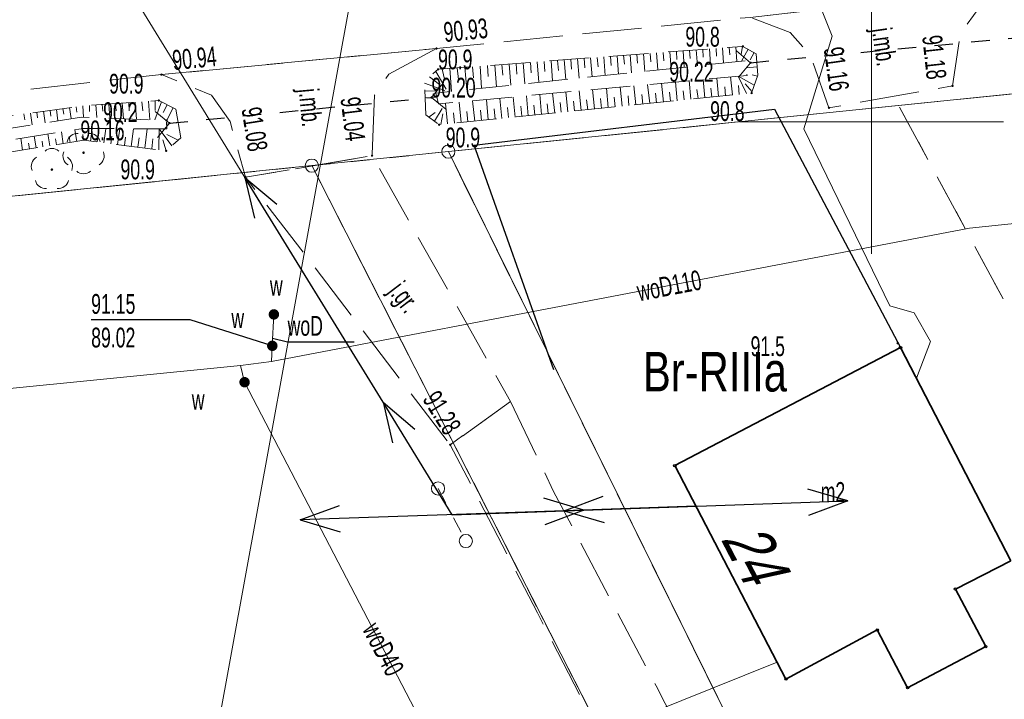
# Model space of a CAD drawing. Header units: metres. Extents: x 6524698 to 6533081, y 5883213 to 5896811.
# Tile 120 of 131: x 6526668 to 6526705, y 5895178 to 5895204. Entities that reach past the tile are written whole.
import ezdxf
from ezdxf.enums import TextEntityAlignment as Align

# ---------------------------------------------------------------- set-up
doc = ezdxf.new("R2010")
doc.units = ezdxf.units.M
for name, pattern in [('mapa zasadnicza$0$1.5_0.75', [2.25, 1.5, -0.75]), ('mapa zasadnicza$0$2.25_0.75', [3, 2.25, -0.75]), ('mapa zasadnicza$0$219-1000', [0]), ('mapa zasadnicza$0$egkk-1000', [3, 2.25, -0.75]), ('mapa zasadnicza$0$egug-1000', [1.5, 0.75, -0.75]), ('mapa zasadnicza$0$otkz_1000', [1.4, 0.7, -0.7]), ('mapa zasadnicza$0$suep_nn_1000', [0]), ('mapa zasadnicza$0$suep_wn_1000', [0]), ('mapa zasadnicza$0$supp_1000', [1.25, 0.625, -0.625])]:
    doc.linetypes.add(name, pattern=pattern)
for name, color, linetype in [('mapa zasadnicza$0$000 Inne (niezydentyfikowane)', 7, 'Continuous'), ('mapa zasadnicza$0$202-punkt graniczny', 7, 'Continuous'), ('mapa zasadnicza$0$209-oznaczenie konturu klasyfikacyjnego', 7, 'Continuous'), ('mapa zasadnicza$0$217-kontur klasyfikacyjny', 7, 'Continuous'), ('mapa zasadnicza$0$218-kontur użytku gruntowego', 7, 'Continuous'), ('mapa zasadnicza$0$219-działka ewidencyjna', 7, 'Continuous'), ('mapa zasadnicza$0$238-Punkt adresowy budynku', 7, 'Continuous'), ('mapa zasadnicza$0$312-budynek ewidencyjny', 7, 'Continuous'), ('mapa zasadnicza$0$312-oznaczenie budynku ewidencyjnego-Atr117', 7, 'Continuous'), ('mapa zasadnicza$0$drzewo liściaste', 7, 'Continuous'), ('mapa zasadnicza$0$jezdnia', 7, 'Continuous'), ('mapa zasadnicza$0$jezdnia-Atr17', 7, 'Continuous'), ('mapa zasadnicza$0$ogrodzenie trwałe', 7, 'Continuous'), ('mapa zasadnicza$0$pikieta naturalna', 7, 'Continuous'), ('mapa zasadnicza$0$pikieta naturalna-Atr2', 7, 'Continuous'), ('mapa zasadnicza$0$pikieta sztuczna', 7, 'Continuous'), ('mapa zasadnicza$0$pikieta sztuczna-Atr2', 7, 'Continuous'), ('mapa zasadnicza$0$przepust', 7, 'Continuous'), ('mapa zasadnicza$0$przewód elektroenergetyczny niskiego napięcia', 7, 'Continuous'), ('mapa zasadnicza$0$przewód elektroenergetyczny wysokiego napięcia', 7, 'Continuous'), ('mapa zasadnicza$0$przewód telekomunikacyjny podziemny', 7, 'Continuous'), ('mapa zasadnicza$0$przewód wodociągowy', 7, 'Continuous'), ('mapa zasadnicza$0$przewód wodociągowy-Atr1', 7, 'Continuous'), ('mapa zasadnicza$0$Punkt budynku', 7, 'Continuous'), ('mapa zasadnicza$0$rzędna', 7, 'Continuous'), ('mapa zasadnicza$0$rzędna-Atr2', 7, 'Continuous'), ('mapa zasadnicza$0$rzędna-Atr3', 7, 'Continuous'), ('mapa zasadnicza$0$skarpa nieumocniona', 7, 'Continuous'), ('mapa zasadnicza$0$słup przewodów napowietrznych', 7, 'Continuous'), ('mapa zasadnicza$0$Wstawianie ramki sekcyjnej z opisem', 7, 'Continuous'), ('mapa zasadnicza$0$zasuwa lub zawór', 7, 'Continuous'), ('mapa zasadnicza$0$zasuwa lub zawór-Atr17', 7, 'Continuous')]:
    doc.layers.add(name, color=color, linetype=linetype)
doc.styles.add('mapa zasadnicza$0$STANDARD', font='Working1250', dxfattribs={"width": 0.75})
doc.linetypes.add('mapa zasadnicza$0$902-1000', pattern='A,5,0,[1,ksztalty.shx,S=1,R=0,X=0,Y=0],5', length=10)

# ---------------------------------------------------------------- blocks, each defined once
blk = doc.blocks.new('mapa zasadnicza$0$OP021')
at = {"linetype": 'Continuous', "lineweight": 13}
h = blk.add_hatch(color=0, dxfattribs=at)
edge = h.paths.add_edge_path()
edge.add_arc((0, 0), 0.05, 0, 360)
at = {"color": 0, "linetype": 'Continuous', "lineweight": 13}
for centre, start, end in [((0, 0.4), 49.272, 130.728), ((-0.38, 0.124), 121.308, 202.548), ((0.38, 0.124), 337.452, 58.692), ((-0.235, -0.324), 193.221, 274.871), ((0.235, -0.324), 265.129, 346.779)]:
    blk.add_arc(centre, 0.4, start, end, dxfattribs=at)
blk = doc.blocks.new('mapa zasadnicza$0$PW01')
at = {"linetype": 'Continuous', "lineweight": 13}
h = blk.add_hatch(color=0, dxfattribs=at)
edge = h.paths.add_edge_path()
edge.add_arc((0, 0), 0.045, 0, 360)
blk = doc.blocks.new('mapa zasadnicza$0$US25')
at = {"linetype": 'Continuous', "lineweight": 0}
h = blk.add_hatch(color=0, dxfattribs=at)
edge = h.paths.add_edge_path()
edge.add_arc((0, 0), 0.2, 0, 360)
blk = doc.blocks.new('mapa zasadnicza$0$SM05')
at = {"color": 0, "linetype": 'Continuous', "lineweight": 13}
blk.add_circle((0, 0), 0.25, dxfattribs=at)
blk = doc.blocks.new('mapa zasadnicza$0$SUEP1')
at = {"color": 0, "linetype": 'Continuous'}
for p, q in [((5, 0), (3.5, 0.5)), ((15, 0), (13.5, 0.5)), ((0, 0), (5, 0)), ((5, 0), (3.5, -0.5)), ((5, 0), (15, 0)), ((15, 0), (13.5, -0.5))]:
    blk.add_line(p, q, dxfattribs=at)
blk = doc.blocks.new('mapa zasadnicza$0$IB05')
at = {"color": 0, "linetype": 'Continuous', "lineweight": 13}
for q in [(0.495, 0.495), (0.495, -0.495)]:
    blk.add_line((0, 0), q, dxfattribs=at)
blk = doc.blocks.new('mapa zasadnicza$0$202')
at = {"color": 0, "linetype": 'Continuous', "lineweight": 0}
blk.add_circle((0, 0), 0.25, dxfattribs=at)
blk = doc.blocks.new('mapa zasadnicza$0$PUNKTBUD')
at = {"color": 0}
blk.add_circle((0, 0), 0.045, dxfattribs=at)

msp = doc.modelspace()

# ---------------------------------------------------------------- linework, layer by layer
at = {"layer": 'mapa zasadnicza$0$000 Inne (niezydentyfikowane)', "color": 7, "linetype": 'Continuous', "lineweight": 13}
for p, q in [((6526671.36, 5895200.69), (6526671.38, 5895200.41)), ((6526671.61, 5895200.71), (6526671.66, 5895200.12)), ((6526671.86, 5895200.73), (6526671.88, 5895200.42)), ((6526672.11, 5895200.75), (6526672.16, 5895200.1)), ((6526672.36, 5895200.76), (6526672.39, 5895200.42)), ((6526672.61, 5895200.78), (6526672.66, 5895200.08)), ((6526673.1, 5895200.76), (6526672.85, 5895200.07)), ((6526672.86, 5895200.8), (6526672.86, 5895200.43)), ((6526668.14, 5895200.33), (6526668.2, 5895199.89)), ((6526668.38, 5895200.37), (6526668.41, 5895200.15)), ((6526668.63, 5895200.4), (6526668.69, 5895199.96)), ((6526668.88, 5895200.43), (6526668.91, 5895200.22)), ((6526669.13, 5895200.47), (6526669.18, 5895200.04)), ((6526669.37, 5895200.5), (6526669.4, 5895200.29)), ((6526669.62, 5895200.54), (6526669.68, 5895200.12)), ((6526669.87, 5895200.57), (6526669.9, 5895200.36)), ((6526670.12, 5895200.6), (6526670.15, 5895200.18)), ((6526670.37, 5895200.62), (6526670.38, 5895200.39)), ((6526670.62, 5895200.64), (6526670.65, 5895200.16)), ((6526670.86, 5895200.66), (6526670.88, 5895200.4)), ((6526671.11, 5895200.67), (6526671.15, 5895200.14)), ((6526673.32, 5895200.65), (6526673.17, 5895200.35)), ((6526673.54, 5895200.53), (6526673.29, 5895200.04)), ((6526667.89, 5895200.3), (6526667.92, 5895200.07)), ((6526673.73, 5895199.99), (6526673.29, 5895199.91)), ((6526669.38, 5895199.17), (6526669.31, 5895199.62)), ((6526669.89, 5895199.26), (6526669.82, 5895199.7)), ((6526670.41, 5895199.27), (6526670.47, 5895199.75)), ((6526670.92, 5895199.2), (6526670.99, 5895199.74)), ((6526671.44, 5895199.14), (6526671.52, 5895199.74)), ((6526671.95, 5895199.07), (6526672.04, 5895199.74)), ((6526672.47, 5895199), (6526672.56, 5895199.73)), ((6526673, 5895198.94), (6526673.02, 5895199.73)), ((6526673.49, 5895199.09), (6526673.02, 5895199.73)), ((6526667.84, 5895198.93), (6526667.77, 5895199.38)), ((6526668.1, 5895198.97), (6526668.06, 5895199.19)), ((6526668.35, 5895199.01), (6526668.28, 5895199.46)), ((6526668.61, 5895199.05), (6526668.58, 5895199.27)), ((6526668.87, 5895199.09), (6526668.8, 5895199.54)), ((6526669.12, 5895199.13), (6526669.09, 5895199.36)), ((6526669.64, 5895199.22), (6526669.6, 5895199.44)), ((6526670.15, 5895199.3), (6526670.12, 5895199.52)), ((6526670.67, 5895199.24), (6526670.7, 5895199.49)), ((6526671.18, 5895199.17), (6526671.22, 5895199.46)), ((6526671.7, 5895199.1), (6526671.74, 5895199.42)), ((6526672.21, 5895199.04), (6526672.26, 5895199.39)), ((6526672.73, 5895198.97), (6526672.78, 5895199.35)), ((6526673.28, 5895198.9), (6526673.15, 5895199.32)), ((6526673.74, 5895199.31), (6526673.3, 5895199.52))]:
    msp.add_line(p, q, dxfattribs=at)
at = {"layer": 'mapa zasadnicza$0$000 Inne (niezydentyfikowane)', "color": 7, "linetype": 'Continuous', "lineweight": 18, "flags": 128}
for points in [[(6526691.11, 5895202.56), (6526691.14, 5895202.22)], [(6526691.36, 5895202.58), (6526691.41, 5895201.91)], [(6526691.61, 5895202.59), (6526691.64, 5895202.27)], [(6526691.86, 5895202.61), (6526691.91, 5895201.97)], [(6526692.11, 5895202.63), (6526692.13, 5895202.31)], [(6526692.36, 5895202.65), (6526692.41, 5895202.02)], [(6526692.61, 5895202.67), (6526692.63, 5895202.36)], [(6526692.86, 5895202.69), (6526692.91, 5895202.07)], [(6526693.11, 5895202.71), (6526693.13, 5895202.4)], [(6526693.36, 5895202.73), (6526693.41, 5895202.12)], [(6526693.61, 5895202.75), (6526693.63, 5895202.45)], [(6526693.86, 5895202.76), (6526693.9, 5895202.17)], [(6526694.11, 5895202.78), (6526694.13, 5895202.49)], [(6526694.36, 5895202.8), (6526694.4, 5895202.23)], [(6526694.61, 5895202.82), (6526694.63, 5895202.54)], [(6526694.86, 5895202.84), (6526694.9, 5895202.28)], [(6526695.11, 5895202.86), (6526695.06, 5895202.57)], [(6526695.33, 5895202.75), (6526695.08, 5895202.3)], [(6526695.55, 5895202.63), (6526695.4, 5895202.35)], [(6526686, 5895202.17), (6526686.03, 5895201.77)], [(6526686.28, 5895202.19), (6526686.34, 5895201.39)], [(6526686.54, 5895202.21), (6526686.57, 5895201.81)], [(6526686.81, 5895202.23), (6526686.87, 5895201.44)], [(6526687.08, 5895202.25), (6526687.11, 5895201.86)], [(6526687.34, 5895202.27), (6526687.4, 5895201.5)], [(6526687.6, 5895202.29), (6526687.63, 5895201.91)], [(6526687.86, 5895202.31), (6526687.91, 5895201.55)], [(6526688.11, 5895202.33), (6526688.14, 5895201.95)], [(6526688.36, 5895202.35), (6526688.42, 5895201.6)], [(6526688.61, 5895202.37), (6526688.64, 5895202)], [(6526688.86, 5895202.39), (6526688.92, 5895201.65)], [(6526689.11, 5895202.41), (6526689.14, 5895202.04)], [(6526689.36, 5895202.43), (6526689.42, 5895201.71)], [(6526689.61, 5895202.44), (6526689.64, 5895202.09)], [(6526689.86, 5895202.46), (6526689.91, 5895201.76)], [(6526690.11, 5895202.48), (6526690.14, 5895202.13)], [(6526690.36, 5895202.5), (6526690.41, 5895201.81)], [(6526690.61, 5895202.52), (6526690.64, 5895202.18)], [(6526690.86, 5895202.54), (6526690.91, 5895201.86)], [(6526683.49, 5895201.91), (6526683.89, 5895201.24)], [(6526683.73, 5895202), (6526683.84, 5895201.57)], [(6526684.02, 5895202.02), (6526684.09, 5895201.15)], [(6526684.31, 5895202.05), (6526684.35, 5895201.61)], [(6526684.6, 5895202.07), (6526684.67, 5895201.21)], [(6526684.89, 5895202.09), (6526684.92, 5895201.67)], [(6526685.17, 5895202.11), (6526685.23, 5895201.27)], [(6526685.45, 5895202.13), (6526685.48, 5895201.72)], [(6526685.73, 5895202.15), (6526685.79, 5895201.33)], [(6526695.67, 5895202.08), (6526695.25, 5895202.05)], [(6526683.07, 5895201.47), (6526683.84, 5895201.19)], [(6526683.26, 5895201.7), (6526683.63, 5895201.42)], [(6526692.12, 5895200.75), (6526692.05, 5895201.46)], [(6526692.64, 5895200.8), (6526692.57, 5895201.51)], [(6526693.16, 5895200.86), (6526693.09, 5895201.56)], [(6526693.69, 5895200.91), (6526693.62, 5895201.61)], [(6526694.21, 5895200.96), (6526694.14, 5895201.65)], [(6526694.73, 5895201.02), (6526694.66, 5895201.7)], [(6526695.56, 5895201.39), (6526694.95, 5895201.73)], [(6526695.26, 5895201.07), (6526694.95, 5895201.73)], [(6526695.48, 5895201.14), (6526695.21, 5895201.44)], [(6526695.68, 5895201.73), (6526695.48, 5895201.78)], [(6526683.08, 5895201.18), (6526683.54, 5895201.16)], [(6526688, 5895200.33), (6526687.92, 5895201.08)], [(6526688.5, 5895200.38), (6526688.42, 5895201.13)], [(6526689, 5895200.43), (6526688.92, 5895201.17)], [(6526689.51, 5895200.49), (6526689.43, 5895201.22)], [(6526690.03, 5895200.54), (6526689.96, 5895201.27)], [(6526690.55, 5895200.59), (6526690.48, 5895201.32)], [(6526691.07, 5895200.65), (6526691, 5895201.36)], [(6526691.6, 5895200.7), (6526691.52, 5895201.41)], [(6526691.86, 5895200.72), (6526691.82, 5895201.08)], [(6526692.38, 5895200.78), (6526692.35, 5895201.13)], [(6526692.9, 5895200.83), (6526692.87, 5895201.18)], [(6526693.43, 5895200.88), (6526693.39, 5895201.23)], [(6526693.95, 5895200.94), (6526693.91, 5895201.28)], [(6526694.47, 5895200.99), (6526694.44, 5895201.33)], [(6526694.99, 5895201.04), (6526694.96, 5895201.38)], [(6526683.09, 5895200.91), (6526683.53, 5895200.93)], [(6526683.94, 5895199.92), (6526683.86, 5895200.7)], [(6526684.46, 5895199.97), (6526684.38, 5895200.75)], [(6526684.97, 5895200.03), (6526684.89, 5895200.8)], [(6526685.48, 5895200.08), (6526685.41, 5895200.85)], [(6526685.99, 5895200.13), (6526685.92, 5895200.89)], [(6526686.5, 5895200.18), (6526686.42, 5895200.94)], [(6526687, 5895200.23), (6526686.93, 5895200.99)], [(6526687.5, 5895200.28), (6526687.43, 5895201.03)], [(6526687.75, 5895200.31), (6526687.71, 5895200.68)], [(6526688.25, 5895200.36), (6526688.21, 5895200.73)], [(6526688.75, 5895200.41), (6526688.71, 5895200.78)], [(6526689.25, 5895200.46), (6526689.21, 5895200.83)], [(6526689.77, 5895200.51), (6526689.73, 5895200.88)], [(6526690.29, 5895200.57), (6526690.25, 5895200.93)], [(6526690.81, 5895200.62), (6526690.78, 5895200.98)], [(6526691.34, 5895200.67), (6526691.3, 5895201.03)], [(6526683.23, 5895200.18), (6526683.47, 5895200.35)], [(6526683.45, 5895200.02), (6526683.73, 5895200.5)], [(6526684.2, 5895199.95), (6526684.16, 5895200.34)], [(6526684.71, 5895200), (6526684.67, 5895200.39)], [(6526685.23, 5895200.05), (6526685.19, 5895200.44)], [(6526685.74, 5895200.1), (6526685.7, 5895200.49)], [(6526686.25, 5895200.16), (6526686.21, 5895200.54)], [(6526686.75, 5895200.21), (6526686.71, 5895200.59)], [(6526687.25, 5895200.26), (6526687.21, 5895200.63)], [(6526683.68, 5895199.9), (6526683.76, 5895200.3)]]:
    msp.add_lwpolyline(points, dxfattribs=at)
at = {"layer": 'mapa zasadnicza$0$217-kontur klasyfikacyjny', "color": 92, "linetype": 'mapa zasadnicza$0$egkk-1000', "lineweight": 18, "flags": 128}
for points in [[(6526732.363, 5895203.827), (6526701.03, 5895200.62)], [(6526701.03, 5895200.62), (6526683.97, 5895198.87)], [(6526722.09, 5895161.62), (6526701.03, 5895200.62)], [(6526683.97, 5895198.87), (6526705.96, 5895154.29)], [(6526678.8, 5895198.34), (6526649.03, 5895195.3)], [(6526718.133, 5895121.162), (6526678.8, 5895198.34)]]:
    msp.add_lwpolyline(points, dxfattribs=at)
at = {"layer": 'mapa zasadnicza$0$218-kontur użytku gruntowego', "color": 3, "linetype": 'mapa zasadnicza$0$egug-1000', "lineweight": 18, "flags": 128}
for points in [[(6526732.363, 5895203.827), (6526701.03, 5895200.62)], [(6526701.03, 5895200.62), (6526683.97, 5895198.87)], [(6526722.09, 5895161.62), (6526701.03, 5895200.62)], [(6526683.97, 5895198.87), (6526678.8, 5895198.34)], [(6526705.96, 5895154.29), (6526683.97, 5895198.87)], [(6526649.03, 5895195.3), (6526678.8, 5895198.34)], [(6526678.8, 5895198.34), (6526718.133, 5895121.162)]]:
    msp.add_lwpolyline(points, dxfattribs=at)
at = {"layer": 'mapa zasadnicza$0$219-działka ewidencyjna', "color": 7, "linetype": 'mapa zasadnicza$0$219-1000', "lineweight": 18, "flags": 128}
for points in [[(6526732.363, 5895203.826), (6526683.97, 5895198.87)], [(6526683.97, 5895198.87), (6526678.8, 5895198.34)], [(6526719.208, 5895127.423), (6526683.97, 5895198.87)], [(6526678.8, 5895198.34), (6526649.03, 5895195.3)], [(6526718.133, 5895121.162), (6526678.8, 5895198.34)]]:
    msp.add_lwpolyline(points, dxfattribs=at)
at = {"layer": 'mapa zasadnicza$0$312-budynek ewidencyjny', "color": 7, "linetype": 'Continuous', "lineweight": 35, "flags": 128}
for points in [[(6526692.55, 5895186.97), (6526701.1, 5895191.44)], [(6526701.1, 5895191.44), (6526705.28, 5895183.36)], [(6526696.76, 5895178.88), (6526692.55, 5895186.97)], [(6526705.28, 5895183.36), (6526703.18, 5895182.29)], [(6526703.18, 5895182.29), (6526704.33, 5895180.11)], [(6526700.22, 5895180.74), (6526696.76, 5895178.88)], [(6526701.37, 5895178.55), (6526700.22, 5895180.74)], [(6526704.33, 5895180.11), (6526701.37, 5895178.55)]]:
    msp.add_lwpolyline(points, dxfattribs=at)
at = {"layer": 'mapa zasadnicza$0$jezdnia', "color": 7, "linetype": 'mapa zasadnicza$0$2.25_0.75', "lineweight": 18, "flags": 128}
msp.add_lwpolyline([(6526733.065, 5895207.891), (6526705.36, 5895205.06), (6526695.4, 5895203.96), (6526683.52, 5895202.78), (6526673.1, 5895201.79), (6526653.77, 5895199.65), (6526629.714, 5895196.997)], dxfattribs=at)
for points in [[(6526705.36, 5895205.06), (6526704.11, 5895204.36), (6526703.36, 5895203.34), (6526703.07, 5895201.36), (6526698.39, 5895200.53), (6526697.69, 5895202.53), (6526696.92, 5895203.38), (6526695.4, 5895203.96)], [(6526683.52, 5895202.78), (6526681.71, 5895201.8), (6526681.17, 5895201.01), (6526681.08, 5895198.72), (6526676.29, 5895197.9), (6526675.7, 5895200.01), (6526675, 5895201.01), (6526673.1, 5895201.79)], [(6526686.33, 5895189.4), (6526684.04, 5895187.76), (6526676.29, 5895197.9), (6526681.08, 5895198.72)], [(6526686.33, 5895189.4), (6526687.94, 5895186.02), (6526691.84, 5895178.62), (6526701.73, 5895159.38), (6526716.53, 5895131.36), (6526702.33, 5895151.9), (6526696.61, 5895163.28), (6526687.35, 5895181.39), (6526684.04, 5895187.76)]]:
    msp.add_lwpolyline(points, close=True, dxfattribs=at)
at = {"layer": 'mapa zasadnicza$0$ogrodzenie trwałe', "color": 7, "linetype": 'mapa zasadnicza$0$902-1000', "lineweight": 25, "flags": 128}
msp.add_lwpolyline([(6526687.96, 5895190.6), (6526684.95, 5895199.12), (6526696.32, 5895200.48), (6526701.1, 5895191.44)], dxfattribs=at)
at = {"layer": 'mapa zasadnicza$0$przepust', "color": 7, "linetype": 'mapa zasadnicza$0$otkz_1000', "lineweight": 25, "flags": 128}
for points in [[(6526695.42, 5895202.24), (6526705.32, 5895203.17)], [(6526673.4, 5895199.95), (6526683.33, 5895200.92)]]:
    msp.add_lwpolyline(points, dxfattribs=at)
at = {"layer": 'mapa zasadnicza$0$przewód elektroenergetyczny niskiego napięcia', "color": 1, "linetype": 'mapa zasadnicza$0$suep_nn_1000', "lineweight": 18, "flags": 128}
for points in [[(6526668.29, 5895210.88), (6526684.11, 5895185.11)], [(6526684.11, 5895185.11), (6526668.29, 5895210.88)], [(6526693.35, 5895185.43), (6526684.11, 5895185.11)]]:
    msp.add_lwpolyline(points, dxfattribs=at)
at = {"layer": 'mapa zasadnicza$0$przewód elektroenergetyczny wysokiego napięcia', "color": 1, "linetype": 'mapa zasadnicza$0$suep_wn_1000', "lineweight": 18, "flags": 128}
msp.add_lwpolyline([(6526701.25, 5895319.87), (6526658.75, 5895086.57)], dxfattribs=at)
at = {"layer": 'mapa zasadnicza$0$przewód telekomunikacyjny podziemny', "color": 30, "linetype": 'Continuous', "lineweight": 18, "flags": 128}
msp.add_lwpolyline([(6526701.7, 5895190.29), (6526702.24, 5895191.68), (6526701.62, 5895192.76), (6526700.7, 5895193.02), (6526697.44, 5895199.73), (6526698.51, 5895203.25), (6526695.27, 5895211.36)], dxfattribs=at)
at = {"layer": 'mapa zasadnicza$0$przewód wodociągowy', "color": 5, "linetype": 'Continuous', "lineweight": 18, "flags": 128}
for points in [[(6526731.339, 5895197.896), (6526721.39, 5895197.82), (6526703.72, 5895195.97), (6526677.27, 5895190.91)], [(6526677.27, 5895190.91), (6526677.3, 5895191.51), (6526677.36, 5895192.7)], [(6526677.27, 5895190.91), (6526676.1, 5895190.77), (6526657.09, 5895188.87), (6526627.803, 5895185.899)], [(6526676.1, 5895190.77), (6526676.25, 5895190.13), (6526684.3, 5895174.64), (6526696.43, 5895179.52)]]:
    msp.add_lwpolyline(points, dxfattribs=at)
at = {"layer": 'mapa zasadnicza$0$przewód wodociągowy-Atr1', "color": 5, "flags": 128}
msp.add_lwpolyline([(6526677.31, 5895191.8), (6526677.88, 5895191.66), (6526680.408, 5895191.66)], dxfattribs=at)
at = {"layer": 'mapa zasadnicza$0$rzędna-Atr2', "color": 7, "flags": 128}
msp.add_lwpolyline([(6526677.3, 5895191.51), (6526674.19, 5895192.49), (6526670.438, 5895192.49)], dxfattribs=at)
at = {"layer": 'mapa zasadnicza$0$skarpa nieumocniona', "color": 7, "linetype": 'mapa zasadnicza$0$1.5_0.75', "lineweight": 18, "flags": 128}
for points in [[(6526695.63, 5895202.58), (6526695.69, 5895201.77), (6526695.46, 5895201.09), (6526683.62, 5895199.89), (6526683.12, 5895200.26), (6526683.07, 5895201.53), (6526683.58, 5895201.99), (6526695.13, 5895202.86)], [(6526695.63, 5895202.58), (6526695.69, 5895201.77), (6526695.46, 5895201.09), (6526683.62, 5895199.89), (6526683.12, 5895200.26), (6526683.07, 5895201.53), (6526683.58, 5895201.99), (6526695.13, 5895202.86)], [(6526695.21, 5895202.31), (6526683.49, 5895201.09), (6526683.6, 5895200.68), (6526695.29, 5895201.76)], [(6526695.21, 5895202.31), (6526683.49, 5895201.09), (6526683.6, 5895200.68), (6526695.29, 5895201.76)], [(6526673.65, 5895200.48), (6526673.83, 5895199.39), (6526673.28, 5895198.9), (6526670.16, 5895199.3), (6526654.4, 5895196.77), (6526629.19, 5895193.97), (6526629.29, 5895194.54), (6526654.27, 5895197.24), (6526670.14, 5895199.75), (6526673.3, 5895199.73), (6526673.29, 5895200.05), (6526670.07, 5895200.18), (6526654.21, 5895197.7), (6526629.37, 5895195), (6526629.48, 5895195.63), (6526654.19, 5895198.42), (6526670.09, 5895200.6), (6526673, 5895200.81)], [(6526673.65, 5895200.48), (6526673.83, 5895199.39), (6526673.28, 5895198.9), (6526670.16, 5895199.3), (6526654.4, 5895196.77), (6526629.19, 5895193.97), (6526629.29, 5895194.54), (6526654.27, 5895197.24), (6526670.14, 5895199.75), (6526673.3, 5895199.73), (6526673.29, 5895200.05), (6526670.07, 5895200.18), (6526654.21, 5895197.7), (6526629.37, 5895195), (6526629.48, 5895195.63), (6526654.19, 5895198.42), (6526670.09, 5895200.6), (6526673, 5895200.81)]]:
    msp.add_lwpolyline(points, close=True, dxfattribs=at)
at = {"layer": 'mapa zasadnicza$0$słup przewodów napowietrznych', "color": 7, "linetype": 'mapa zasadnicza$0$supp_1000', "lineweight": 18, "flags": 128}
msp.add_lwpolyline([(6526683.58, 5895186.1), (6526684.63, 5895184.11)], dxfattribs=at)
at = {"layer": 'mapa zasadnicza$0$Wstawianie ramki sekcyjnej z opisem', "color": 7, "linetype": 'Continuous', "lineweight": 13, "flags": 128}
for points in [[(6526700, 5895195), (6526700, 5895205)], [(6526695, 5895200), (6526705, 5895200)]]:
    msp.add_lwpolyline(points, dxfattribs=at)

# ---------------------------------------------------------------- block references
at = {"layer": 'mapa zasadnicza$0$202-punkt graniczny', "color": 7, "linetype": 'Continuous', "lineweight": 18}
for p in [(6526683.97, 5895198.87), (6526678.8, 5895198.34)]:
    msp.add_blockref('mapa zasadnicza$0$202', p, dxfattribs=at)
at = {"layer": 'mapa zasadnicza$0$drzewo liściaste', "color": 94, "linetype": 'Continuous', "lineweight": 18, "rotation": 179.999}
msp.add_blockref('mapa zasadnicza$0$OP021', (6526670.15, 5895198.83), dxfattribs=at)
at = {"layer": 'mapa zasadnicza$0$drzewo liściaste', "color": 94, "linetype": 'Continuous', "lineweight": 18}
msp.add_blockref('mapa zasadnicza$0$OP021', (6526668.95, 5895198.19), dxfattribs=at)
at = {"layer": 'mapa zasadnicza$0$pikieta naturalna', "color": 7, "linetype": 'Continuous', "lineweight": 13}
for p in [(6526695.13, 5895202.86), (6526683.58, 5895201.99), (6526695.46, 5895201.09), (6526673, 5895200.81), (6526673.29, 5895200.05), (6526683.62, 5895199.89), (6526673.28, 5895198.9), (6526700.99, 5895191.61)]:
    msp.add_blockref('mapa zasadnicza$0$PW01', p, dxfattribs=at)
at = {"layer": 'mapa zasadnicza$0$pikieta sztuczna', "color": 7, "linetype": 'Continuous', "lineweight": 13}
for p in [(6526683.52, 5895202.78), (6526695.42, 5895202.24), (6526673.1, 5895201.79), (6526703.07, 5895201.36), (6526683.33, 5895200.92), (6526698.39, 5895200.53), (6526673.4, 5895199.95), (6526681.08, 5895198.72), (6526676.29, 5895197.9), (6526684.04, 5895187.76)]:
    msp.add_blockref('mapa zasadnicza$0$PW01', p, dxfattribs=at)
at = {"layer": 'mapa zasadnicza$0$przepust', "color": 7, "linetype": 'Continuous', "lineweight": 25}
for p, rotation in [((6526695.42, 5895202.24), 185.3669999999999), ((6526683.33, 5895200.92), 5.579000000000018), ((6526673.4, 5895199.95), 185.579)]:
    msp.add_blockref('mapa zasadnicza$0$IB05', p, dxfattribs=dict(at, rotation=rotation))
at = {"layer": 'mapa zasadnicza$0$przewód elektroenergetyczny niskiego napięcia', "color": 1, "linetype": 'Continuous', "lineweight": 18}
for p, rotation in [((6526684.11, 5895185.11), 121.545), ((6526684.11, 5895185.11), 1.983), ((6526693.35, 5895185.43), 181.983)]:
    msp.add_blockref('mapa zasadnicza$0$SUEP1', p, dxfattribs=dict(at, rotation=rotation))
at = {"layer": 'mapa zasadnicza$0$Punkt budynku', "color": 5, "linetype": 'Continuous', "lineweight": 13}
for p in [(6526701.1, 5895191.44), (6526692.55, 5895186.97), (6526703.18, 5895182.29), (6526700.22, 5895180.74), (6526704.33, 5895180.11), (6526696.76, 5895178.88), (6526701.37, 5895178.55)]:
    msp.add_blockref('mapa zasadnicza$0$PUNKTBUD', p, dxfattribs=at)
at = {"layer": 'mapa zasadnicza$0$rzędna', "color": 5, "linetype": 'Continuous', "lineweight": 18, "rotation": 268.181}
msp.add_blockref('mapa zasadnicza$0$PW01', (6526677.3, 5895191.51), dxfattribs=at)
at = {"layer": 'mapa zasadnicza$0$słup przewodów napowietrznych', "color": 7, "linetype": 'Continuous', "lineweight": 18}
for p in [(6526683.58, 5895186.1), (6526684.63, 5895184.11)]:
    msp.add_blockref('mapa zasadnicza$0$SM05', p, dxfattribs=at)
at = {"layer": 'mapa zasadnicza$0$zasuwa lub zawór', "color": 5, "linetype": 'Continuous', "lineweight": 18}
for p, rotation in [((6526677.36, 5895192.7), 267.532), ((6526677.3, 5895191.51), 268.181), ((6526676.25, 5895190.13), 298.266)]:
    msp.add_blockref('mapa zasadnicza$0$US25', p, dxfattribs=dict(at, rotation=rotation))

# ---------------------------------------------------------------- texts
at = {"layer": 'mapa zasadnicza$0$209-oznaczenie konturu klasyfikacyjnego', "color": 3, "linetype": 'Continuous', "lineweight": 18, "style": 'mapa zasadnicza$0$STANDARD', "width": 0.79}
msp.add_text('Br-RIIIa', height=1.5, dxfattribs=at).set_placement((6526691.34, 5895189.78))
at = {"layer": 'mapa zasadnicza$0$238-Punkt adresowy budynku', "color": 7, "linetype": 'Continuous', "lineweight": 18, "style": 'mapa zasadnicza$0$STANDARD', "oblique": 15, "width": 0.79}
msp.add_text('24', height=1.8, rotation=-62.504, dxfattribs=at).set_placement((6526694.76, 5895183.26), align=Align.CENTER)
at = {"layer": 'mapa zasadnicza$0$312-oznaczenie budynku ewidencyjnego-Atr117', "color": 7, "style": 'mapa zasadnicza$0$STANDARD', "width": 0.667}
msp.add_text('m2', height=0.75, dxfattribs=at).set_placement((6526698.54, 5895185.97), align=Align.MIDDLE_CENTER)
at = {"layer": 'mapa zasadnicza$0$jezdnia-Atr17', "color": 7, "style": 'mapa zasadnicza$0$STANDARD', "width": 0.667}
for s, rotation, p in [('j.mb.', 278.063, (6526700.01, 5895203.51)), ('j.mb.', 275.231, (6526678.3, 5895201.23)), ('j.gr.', -52.61, (6526681.67, 5895193.57))]:
    msp.add_text(s, height=0.75, rotation=rotation, dxfattribs=at).set_placement(p)
at = {"layer": 'mapa zasadnicza$0$pikieta naturalna-Atr2', "color": 7, "style": 'mapa zasadnicza$0$STANDARD', "width": 0.667}
for s, p in [('90.8', (6526692.95, 5895202.85)), ('90.9', (6526683.58, 5895201.99)), ('90.9', (6526671.12, 5895201.07)), ('90.2', (6526670.89, 5895199.99)), ('90.8', (6526693.89, 5895200.03)), ('90.9', (6526683.87, 5895199.03)), ('90.9', (6526671.55, 5895197.82)), ('91.5', (6526695.42, 5895191.12))]:
    msp.add_text(s, height=0.75, dxfattribs=at).set_placement(p)
at = {"layer": 'mapa zasadnicza$0$pikieta sztuczna-Atr2', "color": 7, "style": 'mapa zasadnicza$0$STANDARD', "width": 0.667}
for s, rotation, p in [('90.93', 5.672, (6526683.83, 5895203.02)), ('91.18', 276.234, (6526701.92, 5895203.24)), ('90.94', 5.427, (6526673.55, 5895201.96)), ('91.16', 277.895, (6526698.19, 5895202.78)), ('91.04', 277.125, (6526679.88, 5895200.89)), ('91.08', 278.973, (6526676.13, 5895200.49)), ('91.28', 301.82, (6526682.97, 5895189.49))]:
    msp.add_text(s, height=0.75, rotation=rotation, dxfattribs=at).set_placement(p)
for s, p in [('90.22', (6526692.34, 5895201.52)), ('90.20', (6526683.33, 5895200.92)), ('90.16', (6526670.03, 5895199.3))]:
    msp.add_text(s, height=0.75, dxfattribs=at).set_placement(p)
at = {"layer": 'mapa zasadnicza$0$przewód wodociągowy-Atr1', "color": 5, "style": 'mapa zasadnicza$0$STANDARD', "width": 0.667}
for s, rotation, p in [('woD110', 10.829, (6526691.13, 5895193.562)), ('woD40', 297.46, (6526681.03, 5895180.94))]:
    msp.add_text(s, height=0.75, rotation=rotation, dxfattribs=at).set_placement(p, align=Align.MIDDLE_LEFT)
msp.add_text('woD', height=0.75, dxfattribs=at).set_placement((6526677.88, 5895191.668), align=Align.BOTTOM_LEFT)
at = {"layer": 'mapa zasadnicza$0$rzędna-Atr2', "color": 5, "style": 'mapa zasadnicza$0$STANDARD', "width": 0.667}
msp.add_text('91.15', height=0.75, dxfattribs=at).set_placement((6526670.438, 5895192.498), align=Align.BOTTOM_LEFT)
at = {"layer": 'mapa zasadnicza$0$rzędna-Atr3', "color": 5, "style": 'mapa zasadnicza$0$STANDARD', "width": 0.667}
msp.add_text('89.02', height=0.75, dxfattribs=at).set_placement((6526670.438, 5895191.223), align=Align.BOTTOM_LEFT)
at = {"layer": 'mapa zasadnicza$0$zasuwa lub zawór-Atr17', "color": 5, "style": 'mapa zasadnicza$0$STANDARD', "width": 0.667}
for p in [(6526677.21, 5895193.41), (6526675.75, 5895192.18), (6526674.25, 5895189.09)]:
    msp.add_text('w', height=0.75, dxfattribs=at).set_placement(p)

doc.saveas('drawing.dxf')
